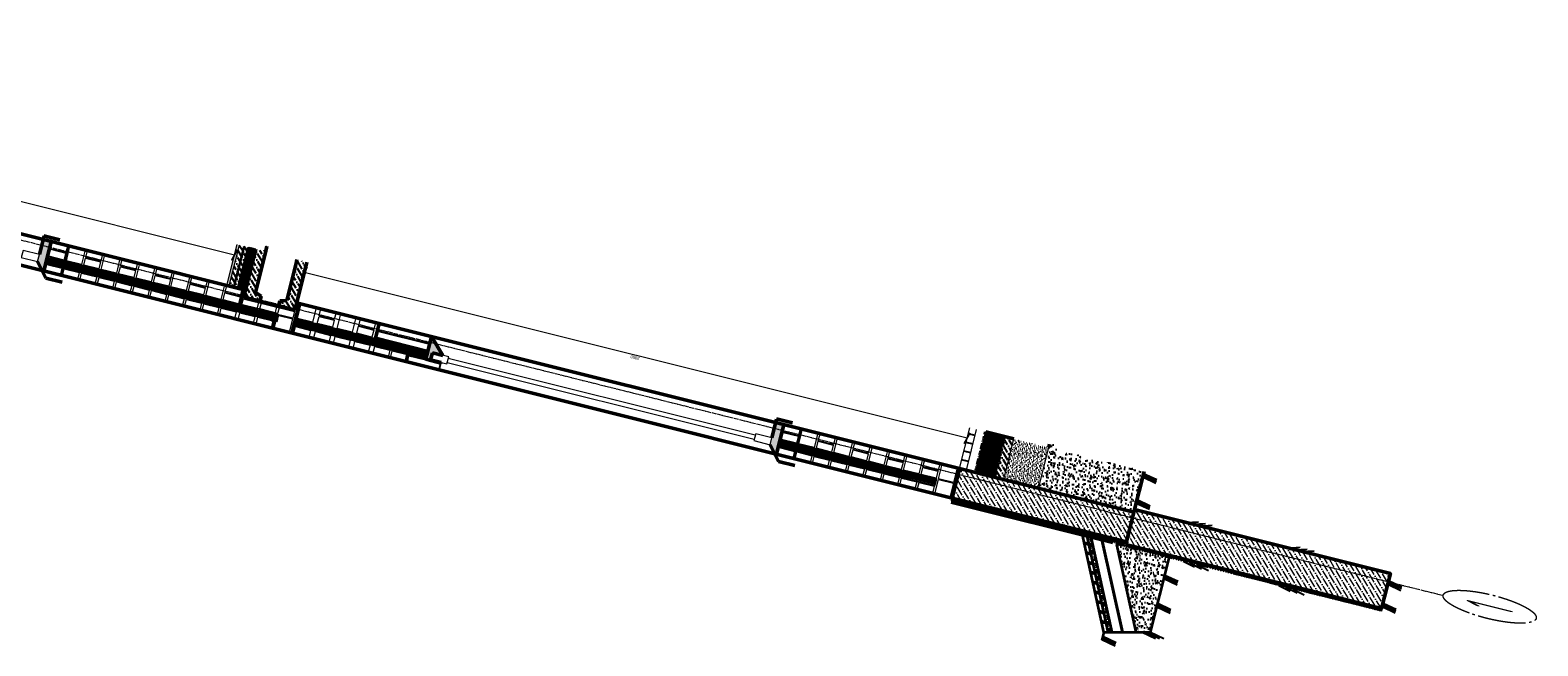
# Model space of a CAD drawing. Header units: millimetres. Extents: x -2096172177 to 2055029645, y -728784453 to 1899906214.
# Tile 23 of 109: x -2052492962 to -2036705577, y 1698068286 to 1704520710. Entities that reach past the tile are written whole.
import ezdxf
from ezdxf.enums import TextEntityAlignment as Align

# ---------------------------------------------------------------- set-up
doc = ezdxf.new("R2010")
doc.units = ezdxf.units.MM
doc.linetypes.add('ACAD_ISO03W100', pattern=[30, 12, -18])
doc.linetypes.add('DASHDOT_axis', pattern=[24, 20, -1.5, 1, -1.5])
for name, color, linetype, lineweight in [('дюбеля', 20, 'Continuous', 25), ('Кирпич', 10, 'Continuous', 20), ('Наружные стены', 1, 'Continuous', 50), ('окна', 4, 'Continuous', 20), ('Оси', 40, 'Continuous', 18), ('Толщины привязок', 130, 'Continuous', 18), ('Уровни пола', 240, 'Continuous', 50), ('Штриховки', 212, 'Continuous', 25)]:
    doc.layers.add(name, color=color, linetype=linetype, lineweight=lineweight)
doc.styles.add('GOST-2.304_Type-B', font='GOST Common.ttf')
doc.styles.add('стиль для стен', font='arial.ttf')
doc.linetypes.add('ограждение1', pattern='A,6.35,-2.54,[133,ltypeshp.shx,S=2.54,R=0,X=-2.54,Y=0],-2.54,25.4', length=36.83)
doc.dimstyles.new('размеры плит', dxfattribs={"dimtxt": 2.5, "dimasz": 2.5, "dimexe": 1.25, "dimexo": 0.625, "dimtad": 1, "dimtxsty": 'стиль для стен', "dimblk": 'ARCHTICK', "dimcen": 2.5, "dimse1": 1, "dimse2": 1, "dimclrt": 3, "dimadec": 0, "dimazin": 0, "dimtfac": 1, "dimtmove": 0, "dimatfit": 3, "dimldrblk": 'CLOSEDBLANK', "dimfxl": 0, "dimarcsym": 0})
pattern_1 = [(45, (1000.42, -18322.34), (33.6759605, 123.4785217), [158.75, -31.75, 0, -31.75])]

# ---------------------------------------------------------------- blocks, each defined once
blk = doc.blocks.new('_ArchTick')
at = {"color": 0, "linetype": 'ByBlock', "const_width": 0.15}
blk.add_lwpolyline([(-0.5, -0.5), (0.5, 0.5)], dxfattribs=at)
blk = doc.blocks.new('*D533')
at = {"layer": 'Defpoints', "color": 0, "transparency": 16777216}
for p in [(1833959.014081, 960377.981768), (1833959.014081, 960377.981768), (1833959.014081, 957527.981768)]:
    blk.add_point(p, dxfattribs=at)
at = {"layer": 'Уровни пола', "color": 0, "lineweight": -2, "transparency": 16777216}
blk.add_line((1833959.014081, 957527.981768), (1833959.014081, 960377.981768), dxfattribs=at)
at = {"layer": 'Уровни пола', "color": 0, "lineweight": -2, "transparency": 16777216, "xscale": 50, "yscale": 50, "zscale": 50}
for p, rotation in [((1833959.014081, 960377.981768), 90), ((1833959.014081, 957527.981768), 270)]:
    blk.add_blockref('_ArchTick', p, dxfattribs=dict(at, rotation=rotation))
at = {"layer": 'Уровни пола', "color": 3, "transparency": 16777216, "insert": (1833921.514081, 958952.981768), "char_height": 50, "attachment_point": 5, "rotation": 90, "style": 'стиль для стен'}
blk.add_mtext('2850', dxfattribs=at)
blk = doc.blocks.new('_ClosedBlank')
at = {"color": 0, "linetype": 'ByBlock', "lineweight": -2}
for p, q in [((-1, 0.2), (0, 0)), ((-1, 0.2), (-1, -0.2)), ((0, 0), (-1, -0.2))]:
    blk.add_line(p, q, dxfattribs=at)
blk = doc.blocks.new('*D534')
at = {"layer": 'Defpoints', "color": 0, "transparency": 16777216}
for p in [(1833472.5, 957228), (1833959, 957228), (1833472.5, 954378)]:
    blk.add_point(p, dxfattribs=at)
at = {"layer": 'Уровни пола', "color": 0, "lineweight": -2, "transparency": 16777216}
blk.add_line((1833959, 954378), (1833959, 957228), dxfattribs=at)
at = {"layer": 'Уровни пола', "color": 0, "lineweight": -2, "transparency": 16777216, "xscale": 50, "yscale": 50, "zscale": 50}
for p, rotation in [((1833959, 957228), 90), ((1833959, 954378), 270)]:
    blk.add_blockref('_ArchTick', p, dxfattribs=dict(at, rotation=rotation))
at = {"layer": 'Уровни пола', "color": 3, "transparency": 16777216, "insert": (1833921.5, 955803), "char_height": 50, "attachment_point": 5, "rotation": 90, "style": 'стиль для стен'}
blk.add_mtext('2850', dxfattribs=at)
blk = doc.blocks.new('Фасад (на основе 1 эт)')
at = {"layer": 'Наружные стены', "lineweight": 20, "ltscale": 10}
h = blk.add_hatch(dxfattribs=at)
h.set_pattern_fill('AR-SAND', color=5)
h.set_pattern_definition([(37.5, (1000.42, -18322.34), (-1.6000313, 48.9413237), [0, -38.608, 0, -43.18, 0, -41.275]), (7.5, (1000.42, -18322.34), (44.9523283, 71.68251), [0, -20.828, 0, -34.798, 0, -13.335]), (327.5, (969.18, -18322.34), (79.099237, 0.1437185), [0, -12.7, 0, -45.72, 0, -59.69]), (317.5, (969.18, -18322.34), (76.3556452, 22.2929323), [0, -6.35, 0, -29.972, 0, -34.29])])
h.paths.add_polyline_path([(1834137.584, 954037.982), (1834197.584, 954037.982), (1834137.584, 954052.982), (1834137.584, 954187.982), (1833437.584, 954187.982), (1833437.584, 954037.982)])
at = {"layer": 'Уровни пола'}
h = blk.add_hatch(color=5, dxfattribs=at)
h.dxf.hatch_style = 1
h.paths.add_polyline_path([(1833437.584, 958317.982), (1833177.741, 958317.982), (1833057.584, 958317.982), (1832927.584, 958290.588), (1832927.584, 958283.011), (1833437.584, 958283.011)])
at = {"layer": 'Уровни пола', "linetype": 'ограждение1', "ltscale": 10}
h = blk.add_hatch(dxfattribs=at)
h.set_pattern_fill('DOTS', color=5, scale=15)
h.set_pattern_definition([(0, (2203.427, -16652.5), (11.90625, 23.8125), [0, -23.8125])])
h.paths.add_polyline_path([(1833087.584, 958207.529), (1833057.584, 958207.529), (1833057.584, 957305.783), (1833087.585, 957305.783)])
at = {"layer": 'Уровни пола'}
h = blk.add_hatch(color=5, dxfattribs=at)
h.dxf.hatch_style = 1
h.paths.add_polyline_path([(1833172.584, 957370.482), (1833172.584, 957371.27), (1833162.094, 957371.27), (1833047.163, 957299.307), (1833047.163, 957292.982), (1833172.584, 957292.982), (1833172.584, 957305.482), (1833172.584, 957305.482)])
h = blk.add_hatch(color=5, dxfattribs=at)
h.dxf.hatch_style = 1
h.paths.add_polyline_path([(1833436.927, 956647.397), (1833436.927, 956647.561), (1833047.584, 956647.561), (1833047.584, 956582.982), (1833057.584, 956582.982), (1833057.584, 956627.982), (1833177.584, 956627.982), (1833177.584, 956582.982)])
h = blk.add_hatch(color=5, dxfattribs=at)
h.dxf.hatch_style = 1
h.paths.add_polyline_path([(1833437.584, 955167.982), (1833177.741, 955167.982), (1833057.584, 955167.982), (1832927.584, 955140.588), (1832927.584, 955133.011), (1833437.584, 955133.011)])
at = {"layer": 'Уровни пола', "linetype": 'ограждение1', "ltscale": 10}
h = blk.add_hatch(dxfattribs=at)
h.set_pattern_fill('DOTS', color=5, scale=15)
h.set_pattern_definition([(0, (2203.426, -19722.9), (11.90625, 23.8125), [0, -23.8125])])
h.paths.add_polyline_path([(1833087.584, 955063.181), (1833057.584, 955063.181), (1833057.584, 954462.582), (1833087.584, 954462.582)])
at = {"layer": 'Штриховки', "linetype": 'Continuous', "lineweight": 25}
h = blk.add_hatch(dxfattribs=at)
h.set_pattern_fill('ANSI37', color=256, scale=0.5)
h.set_pattern_definition([(45, (2203.427, -16652.5), (-22.4506403, 22.4506403), []), (135, (2203.427, -16652.5), (-22.4506403, -22.4506403), [])])
h.paths.add_polyline_path([(1833087.585, 958272.984), (1833057.584, 958272.984), (1833057.584, 958207.529), (1833087.585, 958207.529)])
h = blk.add_hatch(dxfattribs=at)
h.set_pattern_fill('ANSI37', color=256, scale=0.5)
h.set_pattern_definition([(45, (1000.422, -18322.34), (-22.4506403, 22.4506403), []), (135, (1000.422, -18322.34), (-22.4506403, -22.4506403), [])])
h.paths.add_polyline_path([(1833177.585, 958272.984), (1833087.585, 958272.984), (1833087.585, 957324.616), (1833162.094, 957371.27), (1833168.113, 957375.039), (1833168.113, 957452.982), (1833177.585, 957452.982)])
at = {"layer": 'Штриховки'}
h = blk.add_hatch(color=6, dxfattribs=at)
h.dxf.hatch_style = 1
h.paths.add_polyline_path([(1833437.584, 957527.982), (1833437.584, 957517.982), (1834137.584, 957517.982), (1834137.584, 957527.982)])
h = blk.add_hatch(dxfattribs=at)
h.set_pattern_fill('ANSI36', color=5, scale=20)
h.set_pattern_definition(pattern_1)
h.paths.add_polyline_path([(1833437.584, 957517.982), (1833437.584, 957477.982), (1834137.584, 957477.982), (1834137.584, 957517.982)])
at = {"layer": 'Штриховки', "linetype": 'Continuous', "lineweight": 25}
h = blk.add_hatch(dxfattribs=at)
h.set_pattern_fill('ANSI37', color=256, scale=0.3)
h.set_pattern_definition([(45, (1000.4216, -18322.3406), (-0.6735192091, 0.6735192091), []), (135, (1000.4216, -18322.3406), (-0.6735192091, -0.6735192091), [])])
h.paths.add_polyline_path([(1834137.584, 957477.982), (1833437.584, 957477.982), (1833437.584, 957462.983), (1833437.584, 957447.982), (1834137.584, 957447.982)])
at = {"layer": 'Штриховки'}
h = blk.add_hatch(dxfattribs=at)
h.set_pattern_fill('ANSI36', color=5, scale=20)
h.set_pattern_definition(pattern_1)
h.paths.add_polyline_path([(1834123.606, 957405.25), (1834228.513, 957405.25), (1834137.584, 957427.982), (1834137.584, 957447.982), (1833437.584, 957447.982), (1833302.584, 957447.982), (1833302.584, 957377.833), (1833400.21, 957377.833), (1833436.488, 957405.25)])
h.paths.add_polyline_path([(1834137.584, 957270.416), (1834115.064, 957270.416), (1833436.488, 957270.416), (1833400.21, 957297.833), (1833302.584, 957297.833), (1833302.584, 957227.982), (1834137.584, 957227.982)])
at = {"layer": 'Штриховки', "linetype": 'Continuous', "lineweight": 25}
h = blk.add_hatch(dxfattribs=at)
h.set_pattern_fill('ANSI37', color=256, scale=0.5)
h.set_pattern_definition([(45, (1000.422, -18371.694), (-22.4506403, 22.4506403), []), (135, (1000.422, -18371.694), (-22.4506403, -22.4506403), [])])
h.paths.add_polyline_path([(1833057.584, 956647.982), (1833176.927, 956647.982), (1833176.927, 957208.581), (1833057.584, 957208.581)])
h = blk.add_hatch(dxfattribs=at)
h.set_pattern_fill('ANSI37', color=256, scale=0.5)
h.set_pattern_definition([(45, (2203.426, -19722.9), (-22.4506403, 22.4506403), []), (135, (2203.426, -19722.9), (-22.4506403, -22.4506403), [])])
h.paths.add_polyline_path([(1833177.584, 955127.651), (1833087.584, 955127.651), (1833087.584, 955118.181), (1833087.584, 954462.582), (1833177.584, 954462.582)])
h.paths.add_polyline_path([(1833087.584, 955127.552), (1833057.584, 955127.552), (1833057.584, 955063.181), (1833087.584, 955063.181)])
h = blk.add_hatch(dxfattribs=at)
h.set_pattern_fill('ANSI37', color=256, scale=0.5)
h.set_pattern_definition([(45, (1143.028, -17657.313), (-22.4506403, 22.4506403), []), (135, (1143.028, -17657.313), (-22.4506403, -22.4506403), [])])
h.paths.add_polyline_path([(1832911.861, 954377.982), (1832884.546, 954377.982), (1832884.546, 953637.981), (1832911.861, 953637.981)])
at = {"layer": 'Штриховки', "lineweight": 20, "ltscale": 10}
h = blk.add_hatch(dxfattribs=at)
h.set_pattern_fill('ANSI36', color=5, scale=20)
h.set_pattern_definition(pattern_1)
h.paths.add_polyline_path([(1833437.584, 954377.982), (1832927.584, 954377.982), (1832927.584, 953627.632), (1833437.584, 953627.632)])
at = {"layer": 'Штриховки', "linetype": 'Continuous', "lineweight": 25}
h = blk.add_hatch(dxfattribs=at)
h.set_pattern_fill('ANSI37', color=256, scale=0.5)
h.set_pattern_definition([(45, (1000.4216, -18322.3406), (-1.1225320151, 1.1225320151), []), (135, (1000.4216, -18322.3406), (-1.1225320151, -1.1225320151), [])])
h.paths.add_polyline_path([(1833437.584, 954307.982), (1833437.584, 954227.982), (1834137.584, 954227.982), (1834137.584, 954307.982)])
at = {"layer": 'Штриховки'}
h = blk.add_hatch(dxfattribs=at)
h.set_pattern_fill('ANSI36', color=5, scale=20)
h.set_pattern_definition(pattern_1)
h.paths.add_polyline_path([(1834137.584, 954227.982), (1834137.584, 954307.982), (1833437.584, 954307.982), (1833437.584, 954227.982)])
h = blk.add_hatch(dxfattribs=at)
h.set_pattern_fill('ANSI36', color=5, scale=20)
h.set_pattern_definition(pattern_1)
h.paths.add_polyline_path([(1834137.584, 954187.982), (1834137.584, 954227.982), (1833437.584, 954227.982), (1833437.584, 954187.982)])
h = blk.add_hatch(dxfattribs=at)
h.set_pattern_fill('AR-CONC', color=5)
h.set_pattern_definition([(50, (1000.42, -18322.34), (182.184669, -15.939086), [19.05, -209.55]), (355, (1000.42, -18322.34), (-35.243421, 191.056845), [15.24, -167.640584]), (100.451445, (1015.6, -18323.67), (146.941247, 175.117752), [16.190009, -178.090245]), (46.1842, (1000.42, -18271.54), (271.07904, -42.042328), [28.575, -314.325]), (96.635558, (1023, -18275.04), (237.404134, 247.426125), [24.285023, -267.13561]), (351.184151, (1000.42, -18271.54), (237.404134, 247.426125), [22.859967, -251.459732]), (21, (1025.82, -18284.24), (151.614391, -102.265198), [19.05, -209.55]), (326, (1025.82, -18284.24), (61.802028, 184.187966), [15.24, -167.64]), (71.451445, (1038.46, -18292.76), (213.41642, 81.922769), [16.190009, -178.089938]), (37.5, (1000.42, -18322.34), (3.0886033, 84.5550389), [0, -165.608, 0, -170.18, 0, -168.275]), (7.5, (1000.42, -18322.34), (66.8196625, 100.180575), [0, -97.028, 0, -161.798, 0, -64.135]), (327.5, (943.78, -18322.34), (135.5905952, -5.728744), [0, -63.5, 0, -198.12, 0, -262.89]), (317.5, (918.38, -18322.34), (148.1291814, 25.426491), [0, -82.55, 0, -131.572, 0, -186.69])])
h.paths.add_polyline_path([(1832842.552, 953638.515), (1832842.51, 953638.515), (1832842.51, 953663.669), (1831503.919, 953497.246), (1831561.587, 953439.049), (1832842, 953439.049)])
h.paths.add_polyline_path([(1834137.584, 953952.982), (1834037.584, 953977.982), (1834237.584, 954027.982), (1834197.584, 954037.982), (1834137.584, 954037.982), (1833437.584, 954037.982), (1833437.584, 953627.982), (1834137.584, 953627.982)])
at = {"layer": 'Штриховки', "linetype": 'Continuous', "lineweight": 25}
h = blk.add_hatch(dxfattribs=at)
h.set_pattern_fill('ANSI37', color=256, scale=0.5)
h.set_pattern_definition([(45, (1099.922, -18769.162), (-22.4506403, 22.4506403), []), (135, (1099.922, -18769.162), (-22.4506403, -22.4506403), [])])
h.paths.add_polyline_path([(1832839.475, 952526.133), (1832866.79, 952526.133), (1832869.867, 953638.515), (1832842.552, 953638.515)])
h = blk.add_hatch(dxfattribs=at)
h.set_pattern_fill('ANSI37', color=256, scale=0.5, angle=-90)
h.set_pattern_definition([(315, (861556.172, 2785405.383), (22.4506403, 22.4506403), []), (45, (861556.172, 2785405.383), (-22.4506403, 22.4506403), [])])
h.paths.add_polyline_path([(1832885.768, 953665.83), (1832842.51, 953665.83), (1832842.51, 953638.515), (1832885.768, 953638.515)])
at = {"layer": 'Штриховки', "lineweight": 20, "ltscale": 10}
h = blk.add_hatch(dxfattribs=at)
h.set_pattern_fill('ANSI36', color=5, scale=20)
h.set_pattern_definition(pattern_1)
h.paths.add_polyline_path([(1832882.581, 953627.982), (1832882.581, 952527.982), (1833482.581, 952527.982), (1833482.581, 953627.982)])
at = {"layer": 'дюбеля', "linetype": 'ACAD_ISO03W100', "lineweight": 15, "ltscale": 100}
for p, q in [((1832927.584, 954336.417), (1832880.738, 954336.446)), ((1832882.393, 954320.724), (1832882.393, 954352.168)), ((1832880.738, 954170.724), (1832880.738, 954202.168)), ((1832921.454, 954186.417), (1832882.578, 954186.417)), ((1832880.738, 954020.724), (1832880.738, 954052.168)), ((1832921.454, 954036.417), (1832882.578, 954036.417)), ((1832880.738, 953870.724), (1832880.738, 953902.168)), ((1832921.454, 953886.417), (1832882.578, 953886.417)), ((1832880.847, 953725.536), (1832880.847, 953756.979)), ((1832921.872, 953741.228), (1832883.284, 953741.228)), ((1832837.2, 953576.132), (1832837.2, 953607.576)), ((1832877.917, 953591.824), (1832839.04, 953591.824)), ((1832837.2, 953426.132), (1832837.2, 953457.576)), ((1832877.917, 953441.824), (1832839.04, 953441.824)), ((1832837.2, 953276.132), (1832837.2, 953307.576)), ((1832877.917, 953291.824), (1832839.04, 953291.824)), ((1832837.2, 953126.132), (1832837.2, 953157.576)), ((1832877.917, 953141.824), (1832839.04, 953141.824)), ((1832837.2, 952976.132), (1832837.2, 953007.576)), ((1832877.917, 952991.824), (1832839.04, 952991.824)), ((1832837.2, 952826.132), (1832837.2, 952857.576)), ((1832877.917, 952841.824), (1832839.04, 952841.824)), ((1832837.2, 952676.132), (1832837.2, 952707.576)), ((1832877.917, 952691.824), (1832839.04, 952691.824)), ((1832836.802, 952526.133), (1832836.802, 952557.576)), ((1832877.23, 952541.825), (1832838.643, 952541.825))]:
    blk.add_line(p, q, dxfattribs=at)
at = {"layer": 'Кирпич', "ltscale": 100}
for points in [[(1832927.584, 958278.181), (1833047.584, 958278.181), (1833047.584, 958213.181), (1832927.584, 958213.181)], [(1833187.584, 958277.584), (1833307.584, 958277.584), (1833307.584, 958212.584), (1833187.584, 958212.584)], [(1833317.584, 958277.584), (1833437.584, 958277.584), (1833437.584, 958212.584), (1833317.584, 958212.584)], [(1832927.584, 958203.181), (1833047.584, 958203.181), (1833047.584, 958138.181), (1832927.584, 958138.181)], [(1833187.584, 958202.583), (1833437.584, 958202.583), (1833437.584, 958137.583), (1833187.584, 958137.583)], [(1832927.584, 958128.181), (1833047.584, 958128.181), (1833047.584, 958063.181), (1832927.584, 958063.181)], [(1833187.584, 958127.583), (1833307.584, 958127.583), (1833307.584, 958062.583), (1833187.584, 958062.583)], [(1833317.584, 958127.583), (1833437.584, 958127.583), (1833437.584, 958062.583), (1833317.584, 958062.583)], [(1832927.584, 958053.181), (1833047.584, 958053.181), (1833047.584, 957988.181), (1832927.584, 957988.181)], [(1833187.584, 958052.583), (1833437.584, 958052.583), (1833437.584, 957987.583), (1833187.584, 957987.583)], [(1832927.584, 957977.582), (1833047.584, 957977.582), (1833047.584, 957912.582), (1832927.584, 957912.582)], [(1833187.584, 957977.583), (1833307.584, 957977.583), (1833307.584, 957912.583), (1833187.584, 957912.583)], [(1833317.584, 957977.583), (1833437.584, 957977.583), (1833437.584, 957912.583), (1833317.584, 957912.583)], [(1832927.584, 957902.582), (1833047.584, 957902.582), (1833047.584, 957837.582), (1832927.584, 957837.582)], [(1833187.584, 957902.583), (1833437.584, 957902.583), (1833437.584, 957837.583), (1833187.584, 957837.583)], [(1832927.584, 957827.582), (1833047.584, 957827.582), (1833047.584, 957762.582), (1832927.584, 957762.582)], [(1833187.584, 957827.583), (1833307.584, 957827.583), (1833307.584, 957762.583), (1833187.584, 957762.583)], [(1833317.584, 957827.583), (1833437.584, 957827.583), (1833437.584, 957762.583), (1833317.584, 957762.583)], [(1832927.584, 957752.582), (1833047.584, 957752.582), (1833047.584, 957687.582), (1832927.584, 957687.582)], [(1833187.584, 957752.583), (1833437.584, 957752.583), (1833437.584, 957687.583), (1833187.584, 957687.583)], [(1832927.584, 957677.582), (1833047.584, 957677.582), (1833047.584, 957612.582), (1832927.584, 957612.582)], [(1833187.584, 957677.583), (1833307.584, 957677.583), (1833307.584, 957612.583), (1833187.584, 957612.583)], [(1833317.584, 957677.583), (1833437.584, 957677.583), (1833437.584, 957612.583), (1833317.584, 957612.583)], [(1832927.584, 957602.582), (1833047.584, 957602.582), (1833047.584, 957537.582), (1832927.584, 957537.582)], [(1833187.584, 957602.582), (1833437.584, 957602.582), (1833437.584, 957537.582), (1833187.584, 957537.582)], [(1832927.584, 957527.982), (1833047.584, 957527.982), (1833047.584, 957462.982), (1832927.584, 957462.982)], [(1833187.584, 957527.983), (1833307.584, 957527.983), (1833307.584, 957462.983), (1833187.584, 957462.983)], [(1833317.584, 957527.983), (1833437.584, 957527.983), (1833437.584, 957462.983), (1833317.584, 957462.983)], [(1832927.584, 957447.982), (1833047.584, 957447.982), (1833047.584, 957382.982), (1832927.584, 957382.982)], [(1833172.584, 957447.982), (1833292.584, 957447.982), (1833292.584, 957382.982), (1833172.584, 957382.982)], [(1832927.584, 957370.482), (1833047.584, 957370.482), (1833047.584, 957305.482), (1832927.584, 957305.482)], [(1833172.584, 957370.482), (1833292.584, 957370.482), (1833292.584, 957305.482), (1833172.584, 957305.482)], [(1832927.584, 957292.982), (1833162.584, 957292.982), (1833162.584, 957227.982), (1832927.584, 957227.982)], [(1833172.584, 957292.982), (1833292.584, 957292.982), (1833292.584, 957227.982), (1833172.584, 957227.982)], [(1832927.584, 957208.581), (1833047.584, 957208.581), (1833047.584, 957143.581), (1832927.584, 957143.581)], [(1833187.584, 957208.629), (1833437.584, 957208.629), (1833437.584, 957143.629), (1833187.584, 957143.629)], [(1832927.584, 957122.982), (1833047.584, 957122.982), (1833047.584, 957057.982), (1832927.584, 957057.982)], [(1833187.584, 957123.629), (1833307.584, 957123.629), (1833307.584, 957058.629), (1833187.584, 957058.629)], [(1833317.584, 957123.629), (1833437.584, 957123.629), (1833437.584, 957058.629), (1833317.584, 957058.629)], [(1832927.584, 957037.982), (1833047.584, 957037.982), (1833047.584, 956972.982), (1832927.584, 956972.982)], [(1833187.584, 957038.628), (1833437.584, 957038.628), (1833437.584, 956973.628), (1833187.584, 956973.628)], [(1832927.584, 956952.982), (1833047.584, 956952.982), (1833047.584, 956887.982), (1832927.584, 956887.982)], [(1833187.584, 956953.628), (1833307.584, 956953.628), (1833307.584, 956888.628), (1833187.584, 956888.628)], [(1833317.584, 956953.628), (1833437.584, 956953.628), (1833437.584, 956888.628), (1833317.584, 956888.628)], [(1832927.584, 956867.982), (1833047.584, 956867.982), (1833047.584, 956802.982), (1832927.584, 956802.982)], [(1832927.584, 956792.982), (1833047.584, 956792.982), (1833047.584, 956727.982), (1832927.584, 956727.982)], [(1832927.584, 955128.181), (1833047.584, 955128.181), (1833047.584, 955063.181), (1832927.584, 955063.181)], [(1833187.584, 955127.584), (1833307.584, 955127.584), (1833307.584, 955062.584), (1833187.584, 955062.584)], [(1833317.584, 955127.584), (1833437.584, 955127.584), (1833437.584, 955062.584), (1833317.584, 955062.584)], [(1832927.584, 955053.181), (1833047.584, 955053.181), (1833047.584, 954988.181), (1832927.584, 954988.181)], [(1833187.584, 955052.583), (1833437.584, 955052.583), (1833437.584, 954987.583), (1833187.584, 954987.583)], [(1832927.584, 954978.181), (1833047.584, 954978.181), (1833047.584, 954913.181), (1832927.584, 954913.181)], [(1833187.584, 954977.583), (1833307.584, 954977.583), (1833307.584, 954912.583), (1833187.584, 954912.583)], [(1833317.584, 954977.583), (1833437.584, 954977.583), (1833437.584, 954912.583), (1833317.584, 954912.583)], [(1832927.584, 954903.181), (1833047.584, 954903.181), (1833047.584, 954838.181), (1832927.584, 954838.181)], [(1833187.584, 954902.583), (1833437.584, 954902.583), (1833437.584, 954837.583), (1833187.584, 954837.583)], [(1832927.584, 954827.582), (1833047.584, 954827.582), (1833047.584, 954762.582), (1832927.584, 954762.582)], [(1833187.584, 954827.583), (1833307.584, 954827.583), (1833307.584, 954762.583), (1833187.584, 954762.583)], [(1833317.584, 954827.583), (1833437.584, 954827.583), (1833437.584, 954762.583), (1833317.584, 954762.583)], [(1832927.584, 954752.582), (1833047.584, 954752.582), (1833047.584, 954687.582), (1832927.584, 954687.582)], [(1833187.584, 954752.583), (1833437.584, 954752.583), (1833437.584, 954687.583), (1833187.584, 954687.583)], [(1832927.584, 954677.582), (1833047.584, 954677.582), (1833047.584, 954612.582), (1832927.584, 954612.582)], [(1833187.584, 954677.583), (1833307.584, 954677.583), (1833307.584, 954612.583), (1833187.584, 954612.583)], [(1833317.584, 954677.583), (1833437.584, 954677.583), (1833437.584, 954612.583), (1833317.584, 954612.583)], [(1832927.584, 954602.582), (1833047.584, 954602.582), (1833047.584, 954537.582), (1832927.584, 954537.582)], [(1833187.584, 954602.583), (1833437.584, 954602.583), (1833437.584, 954537.583), (1833187.584, 954537.583)], [(1832927.584, 954527.582), (1833047.584, 954527.582), (1833047.584, 954462.582), (1832927.584, 954462.582)], [(1833187.584, 954527.583), (1833307.584, 954527.583), (1833307.584, 954462.583), (1833187.584, 954462.583)], [(1833317.584, 954527.583), (1833437.584, 954527.583), (1833437.584, 954462.583), (1833317.584, 954462.583)], [(1832927.584, 954452.582), (1833177.584, 954452.582), (1833177.584, 954387.582), (1832927.584, 954387.582)], [(1833187.584, 954452.582), (1833437.584, 954452.582), (1833437.584, 954387.582), (1833187.584, 954387.582)]]:
    blk.add_lwpolyline(points, close=True, dxfattribs=at)
at = {"layer": 'Кирпич', "color": 6, "ltscale": 10}
for points in [[(1833186.927, 956867.982), (1833306.927, 956867.982), (1833306.927, 956647.982), (1833186.927, 956647.982)], [(1833316.927, 956867.982), (1833436.927, 956867.982), (1833436.927, 956647.982), (1833316.927, 956647.982)]]:
    blk.add_lwpolyline(points, close=True, dxfattribs=at)
at = {"layer": 'Наружные стены'}
for p, q in [((1832927.584, 954377.982), (1832927.584, 961478.581)), ((1833437.584, 957447.982), (1833437.584, 960377.982)), ((1833437.584, 954377.982), (1833437.584, 957227.982)), ((1832927.584, 953627.982), (1832927.584, 954377.982)), ((1832927.584, 954377.982), (1833437.584, 954377.982)), ((1833437.584, 953627.982), (1833437.584, 954377.982))]:
    blk.add_line(p, q, dxfattribs=at)
at = {"layer": 'Наружные стены', "ltscale": 10}
for p, q in [((1833302.584, 957447.982), (1834137.584, 957447.982)), ((1833302.584, 957227.982), (1833302.584, 957447.982)), ((1833047.063, 957299.244), (1833162.094, 957371.27)), ((1833172.584, 957371.27), (1833172.584, 957292.982)), ((1833172.584, 957292.982), (1833047.163, 957292.982)), ((1833302.584, 957227.982), (1834137.584, 957227.982))]:
    blk.add_line(p, q, dxfattribs=at)
at = {"layer": 'Наружные стены', "lineweight": 20, "ltscale": 10}
for p, q in [((1833437.584, 954377.982), (1834137.584, 954377.982)), ((1834137.584, 954377.982), (1834137.584, 954377.982)), ((1833437.584, 954347.982), (1834137.584, 954347.982)), ((1834137.584, 954347.982), (1834137.584, 954347.982)), ((1833437.584, 954307.982), (1834137.584, 954307.982)), ((1834137.584, 954307.982), (1834137.584, 954307.982)), ((1833437.584, 954227.982), (1834137.584, 954227.982)), ((1833437.584, 954187.982), (1834137.584, 954187.982)), ((1834137.584, 954227.982), (1834137.584, 954227.982)), ((1834137.584, 954187.982), (1834137.584, 954187.982)), ((1833437.584, 954037.982), (1834137.584, 954037.982)), ((1834137.584, 954037.982), (1834137.584, 954037.982))]:
    blk.add_line(p, q, dxfattribs=at)
at = {"layer": 'Наружные стены', "ltscale": 100}
blk.add_lwpolyline([(1832882.581, 953627.982), (1833482.581, 953627.982), (1833482.581, 952527.982), (1832882.581, 952527.982)], close=True, dxfattribs=at)
at = {"layer": 'окна'}
for p, q in [((1833082.584, 956557.982), (1833082.584, 955237.982)), ((1833152.584, 955237.982), (1833152.584, 956557.982))]:
    blk.add_line(p, q, dxfattribs=at)
for points in [[(1833177.584, 958387.982), (1833057.584, 958387.982), (1833057.584, 958317.982), (1833177.584, 958317.982)], [(1833177.584, 956627.982), (1833057.584, 956627.982), (1833057.584, 956557.982), (1833177.584, 956557.982)], [(1833177.584, 955237.982), (1833057.584, 955237.982), (1833057.584, 955167.982), (1833177.584, 955167.982)]]:
    blk.add_lwpolyline(points, close=True, dxfattribs=at)
at = {"layer": 'Оси', "linetype": 'DASHDOT_axis', "lineweight": 15, "ltscale": 2}
blk.add_line((1833337.584, 962016.689), (1833342.103, 952292.355), dxfattribs=at)
at = {"layer": 'Оси', "linetype": 'DASHDOT_axis', "ltscale": 20}
blk.add_circle((1833346.831, 952092.411), 200, dxfattribs=at)
at = {"layer": 'Уровни пола'}
for p, q in [((1833057.584, 958317.982), (1832820.055, 958267.929)), ((1833177.741, 958317.982), (1833499.128, 958317.982)), ((1833500.032, 958319.307), (1833500.032, 958249.644)), ((1832820.055, 958267.566), (1832820.055, 958197.903)), ((1833168.113, 957375.039), (1833168.113, 957456.917)), ((1833168.113, 957456.917), (1833437.584, 957456.917)), ((1833437.584, 957477.982), (1834137.584, 957477.982)), ((1833400.21, 957377.833), (1833436.488, 957405.25)), ((1833436.488, 957405.25), (1834123.606, 957405.25)), ((1834123.606, 957405.25), (1834231.675, 957405.25)), ((1833047.063, 957299.244), (1833168.113, 957375.039)), ((1833302.584, 957377.833), (1833400.21, 957377.833)), ((1832927.584, 957299.244), (1833047.063, 957299.244)), ((1833302.584, 957297.833), (1833400.21, 957297.833)), ((1833400.21, 957297.833), (1833436.488, 957270.416)), ((1833436.488, 957270.416), (1834123.606, 957270.416)), ((1834115.064, 957270.416), (1834137.584, 957270.416)), ((1833182.188, 956648.037), (1833182.188, 956872.904)), ((1833182.188, 956872.904), (1833437.193, 956872.904)), ((1832927.584, 956725.549), (1833052.224, 956725.549)), ((1833052.224, 956725.549), (1833052.224, 956648.037)), ((1833052.224, 956648.037), (1833182.188, 956648.037)), ((1833057.584, 955167.982), (1832820.055, 955117.929)), ((1833177.741, 955167.982), (1833499.128, 955167.982)), ((1833500.032, 955169.307), (1833500.032, 955099.644)), ((1832820.055, 955117.566), (1832820.055, 955047.903)), ((1834137.584, 954307.982), (1834137.584, 954187.982)), ((1834137.584, 954037.982), (1834137.584, 954037.982)), ((1834137.584, 954037.982), (1834137.584, 954037.982)), ((1834137.584, 954037.982), (1834137.584, 954037.982)), ((1834137.584, 954037.982), (1834197.698, 954037.982))]:
    blk.add_line(p, q, dxfattribs=at)
at = {"layer": 'Уровни пола', "color": 5}
for p, q in [((1832927.584, 958283.011), (1833437.584, 958283.011)), ((1833047.584, 956647.561), (1833437.584, 956647.561)), ((1833047.584, 956582.982), (1833047.584, 956647.561)), ((1833177.584, 956582.982), (1833437.584, 956647.561)), ((1833057.584, 956582.982), (1833047.584, 956582.982)), ((1833057.584, 956582.982), (1833057.584, 956627.982)), ((1833057.584, 956627.982), (1833177.584, 956627.982)), ((1833177.584, 956627.982), (1833177.584, 956582.982)), ((1832927.584, 955133.011), (1833437.584, 955133.011)), ((1833437.584, 953627.982), (1834137.584, 953627.982))]:
    blk.add_line(p, q, dxfattribs=at)
at = {"layer": 'Уровни пола', "lineweight": 18}
for p, q in [((1833437.584, 957527.982), (1834137.584, 957527.982)), ((1833437.584, 957517.982), (1834137.584, 957517.982)), ((1833437.584, 957477.982), (1834137.584, 957477.982)), ((1833437.584, 957447.982), (1834137.584, 957447.982))]:
    blk.add_line(p, q, dxfattribs=at)
at = {"layer": 'Уровни пола', "linetype": 'ограждение1'}
for p, q in [((1833162.094, 957371.27), (1833172.584, 957371.27)), ((1833047.163, 957292.982), (1833047.163, 957299.244))]:
    blk.add_line(p, q, dxfattribs=at)
at = {"layer": 'Уровни пола', "linetype": 'ACAD_ISO03W100', "lineweight": 53, "ltscale": 0.2}
for p, q in [((1833437.584, 954307.982), (1834137.584, 954307.982)), ((1833437.584, 954227.982), (1834137.584, 954227.982))]:
    blk.add_line(p, q, dxfattribs=at)
at = {"layer": 'Штриховки', "color": 5, "linetype": 'ограждение1', "lineweight": 40, "ltscale": 0.1}
for p, q in [((1832927.584, 958208.261), (1833437.584, 958208.261)), ((1832927.584, 957217.736), (1833437.584, 957217.736)), ((1832927.584, 955058.261), (1833437.584, 955058.261))]:
    blk.add_line(p, q, dxfattribs=at)
at = {"layer": 'Штриховки', "linetype": 'Continuous', "lineweight": 25}
for p, q in [((1833057.584, 958207.529), (1833087.584, 958207.529)), ((1833057.584, 957305.783), (1833057.584, 958207.529)), ((1833087.584, 958207.529), (1833087.585, 957305.783)), ((1833087.585, 957305.783), (1833057.584, 957305.783))]:
    blk.add_line(p, q, dxfattribs=at)
at = {"layer": 'Штриховки', "linetype": 'ограждение1', "lineweight": 30, "ltscale": 0.1}
blk.add_line((1833437.584, 957497.982), (1834137.584, 957497.982), dxfattribs=at)
at = {"layer": 'Штриховки', "lineweight": 60, "ltscale": 100}
blk.add_line((1832865.372, 954377.685), (1832865.372, 953682.728), dxfattribs=at)
at = {"layer": 'Штриховки', "linetype": 'ACAD_ISO03W100', "lineweight": 35, "ltscale": 0.2}
for p, q in [((1832872.96, 953667.036), (1832873.57, 954374.573)), ((1832917.288, 953639.78), (1832917.288, 954377.982)), ((1832872.217, 952527.931), (1832872.217, 953627.931))]:
    blk.add_line(p, q, dxfattribs=at)
at = {"layer": 'Штриховки', "linetype": 'ACAD_ISO03W100', "lineweight": 15, "ltscale": 100}
for p, q in [((1832884.546, 953665.83), (1832884.546, 954377.982)), ((1832884.546, 954377.982), (1832911.861, 954377.982)), ((1832911.861, 954377.982), (1832911.861, 953637.981)), ((1832842.51, 953665.83), (1832885.768, 953665.83)), ((1832842.51, 953638.515), (1832842.51, 953665.83)), ((1832842.552, 953638.515), (1832842.51, 953638.515)), ((1832885.768, 953638.515), (1832867.021, 953638.515)), ((1832884.546, 953649.852), (1832884.546, 953653.414)), ((1832884.546, 953637.981), (1832884.546, 953640.964)), ((1832911.861, 953637.981), (1832884.546, 953637.981))]:
    blk.add_line(p, q, dxfattribs=at)
at = {"layer": 'Штриховки'}
for p, q in [((1833437.584, 954347.982), (1833437.584, 954377.982)), ((1833587.584, 954347.982), (1833587.584, 954377.982)), ((1833737.584, 954347.982), (1833737.584, 954377.982)), ((1833887.584, 954347.982), (1833887.584, 954377.982)), ((1834037.584, 954347.982), (1834037.584, 954377.982)), ((1831246.124, 953627.982), (1831198.484, 953568.34)), ((1831276.124, 953627.982), (1831228.484, 953568.34)), ((1831306.124, 953627.982), (1831258.484, 953568.34)), ((1833594.919, 953627.982), (1833547.279, 953568.34)), ((1833624.919, 953627.982), (1833577.279, 953568.34)), ((1833654.919, 953627.982), (1833607.279, 953568.34)), ((1834044.119, 953627.982), (1833996.48, 953568.34)), ((1834074.119, 953627.982), (1834026.48, 953568.34)), ((1834104.119, 953627.982), (1834056.48, 953568.34)), ((1831528.366, 953472.575), (1831480.726, 953412.933)), ((1831544.976, 953455.812), (1831497.337, 953396.17)), ((1831561.587, 953439.049), (1831513.947, 953379.407)), ((1831999.9, 953439.049), (1831952.26, 953379.407)), ((1832029.9, 953439.049), (1831982.26, 953379.407)), ((1832059.9, 953439.049), (1832012.26, 953379.407)), ((1832486.167, 953439.049), (1832438.527, 953379.407)), ((1832516.167, 953439.049), (1832468.527, 953379.407)), ((1832546.167, 953439.049), (1832498.527, 953379.407)), ((1832841.834, 953378.993), (1832795.836, 953327.56)), ((1833482.581, 953404.989), (1833542.223, 953357.349)), ((1833482.581, 953374.989), (1833542.223, 953327.349)), ((1832841.834, 953348.993), (1832795.836, 953297.56)), ((1832841.834, 953318.993), (1832795.836, 953267.56)), ((1833482.581, 953344.989), (1833542.223, 953297.349)), ((1832837.2, 952966.975), (1832791.202, 952915.542)), ((1832837.2, 952936.975), (1832791.202, 952885.542)), ((1833482.581, 952966.975), (1833542.223, 952919.336)), ((1833482.581, 952936.975), (1833542.223, 952889.336)), ((1832837.2, 952906.975), (1832791.202, 952855.542)), ((1833482.581, 952906.975), (1833542.223, 952859.336)), ((1832914.923, 952527.982), (1832867.284, 952468.34)), ((1832944.923, 952527.982), (1832897.284, 952468.34)), ((1832974.923, 952527.982), (1832927.284, 952468.34)), ((1833300.912, 952527.982), (1833253.272, 952468.34)), ((1833330.912, 952527.982), (1833283.272, 952468.34)), ((1833360.912, 952527.982), (1833313.272, 952468.34))]:
    blk.add_line(p, q, dxfattribs=at)
at = {"layer": 'Штриховки', "lineweight": 35, "ltscale": 100}
for p, q in [((1831374.348, 953628.004), (1832862.888, 953813.071)), ((1831391.993, 953610.198), (1832862.888, 953793.071)), ((1831407.885, 953594.16), (1832865.257, 953775.351)), ((1831374.37, 953627.982), (1831237.878, 953627.982)), ((1831374.348, 953628.004), (1831561.587, 953439.049)), ((1831503.919, 953497.246), (1832845.144, 953663.997)), ((1831561.587, 953439.049), (1832835.886, 953439.049))]:
    blk.add_line(p, q, dxfattribs=at)
at = {"layer": 'Штриховки', "linetype": 'ACAD_ISO03W100', "lineweight": 70, "ltscale": 0.2}
blk.add_line((1831406.405, 953601.041), (1832865.372, 953781.727), dxfattribs=at)
at = {"layer": 'Штриховки', "lineweight": 50}
for p, q in [((1832438.041, 953760.25), (1832438.041, 953740.919)), ((1832588.041, 953778.899), (1832588.041, 953759.543)), ((1832738.041, 953797.549), (1832738.041, 953778.167)), ((1831838.041, 953685.654), (1831838.041, 953666.425)), ((1831988.041, 953704.303), (1831988.041, 953685.047)), ((1832138.041, 953722.952), (1832138.041, 953703.672)), ((1832288.041, 953741.601), (1832288.041, 953726.952)), ((1831535.773, 953648.074), (1831535.773, 953628.229)), ((1831688.041, 953667.005), (1831688.041, 953647.801))]:
    blk.add_line(p, q, dxfattribs=at)
at = {"layer": 'Штриховки', "linetype": 'ограждение1', "lineweight": 40, "ltscale": 0.2}
blk.add_line((1831449.79, 953551.871), (1832865.372, 953730.533), dxfattribs=at)
at = {"layer": 'Штриховки', "linetype": 'Continuous', "lineweight": 25}
for points in [[(1833087.585, 958272.984), (1833057.584, 958272.984), (1833057.584, 958207.529), (1833087.585, 958207.529)], [(1833087.584, 955127.552), (1833057.584, 955127.552), (1833057.584, 955063.181), (1833087.584, 955063.181)], [(1833087.584, 955127.651), (1833177.584, 955127.651), (1833177.584, 954462.582), (1833087.584, 954462.582)], [(1833057.584, 955063.181), (1833087.584, 955063.181), (1833087.584, 954462.582), (1833057.584, 954462.582)]]:
    blk.add_lwpolyline(points, close=True, dxfattribs=at)
blk.add_lwpolyline([(1833168.113, 957375.039), (1833087.585, 957324.616), (1833087.585, 958272.984), (1833177.585, 958272.984), (1833177.585, 957452.982)], dxfattribs=at)
at = {"layer": 'Штриховки', "ltscale": 10}
for points in [[(1833057.584, 957208.581), (1833176.927, 957208.581), (1833176.927, 956647.982), (1833057.584, 956647.982)], [(1833047.584, 956722.982), (1832927.584, 956722.982), (1832927.584, 956582.982), (1833047.584, 956582.982)]]:
    blk.add_lwpolyline(points, close=True, dxfattribs=at)
at = {"layer": 'Штриховки', "linetype": 'ACAD_ISO03W100', "lineweight": 15, "ltscale": 100}
blk.add_lwpolyline([(1832867.021, 953638.515), (1832869.867, 953638.515), (1832866.79, 952526.133), (1832839.475, 952526.133), (1832842.552, 953638.515)], dxfattribs=at)
at = {"style": 'GOST-2.304_Type-B'}
blk.add_text('1', height=200, dxfattribs=at).set_placement((1833346.831, 952092.411), align=Align.MIDDLE_CENTER)
at = {"layer": 'Уровни пола', "color": 5}
for base, p1, p2, picture, middle in [((1833959.014, 960377.982), (1833959.014, 957527.982), (1833959.014, 960377.982), '*D533', (1833921.514, 958952.982)), ((1833959.014, 957227.982), (1833472.466, 954377.982), (1833472.466, 957227.982), '*D534', (1833921.514, 955802.982))]:
    dim = blk.add_linear_dim(base=base, p1=p1, p2=p2, angle=90, dimstyle='размеры плит', dxfattribs=at)
    dim.commit()
    dim.dimension.update_dxf_attribs({"geometry": picture, "text_midpoint": middle})

msp = doc.modelspace()

# ---------------------------------------------------------------- block references
at = {"layer": 'Толщины привязок', "xscale": 628.2340773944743, "yscale": 2510.435367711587, "zscale": 628.2340773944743, "rotation": 75.95032694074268}
msp.add_blockref('Фасад (на основе 1 эт)', (1849251.57, 917631.158), dxfattribs=at)

doc.saveas('drawing.dxf')
